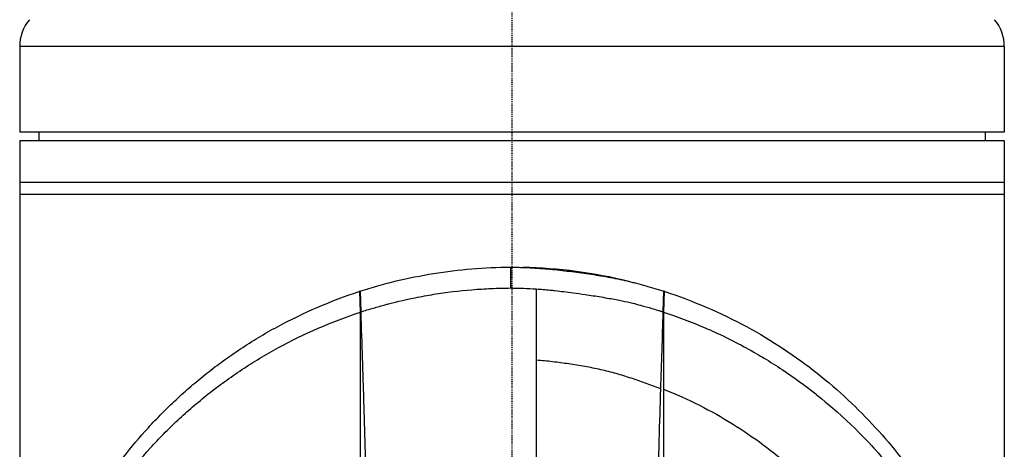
# Model space of a CAD drawing. Header units: millimetres. Extents: x 0 to 5219, y 0 to 2970.
# Tile 114 of 232: x 2734 to 2852, y 1588 to 1639. Entities that reach past the tile are written whole.
import ezdxf

# ---------------------------------------------------------------- set-up
doc = ezdxf.new("R2010")
doc.units = ezdxf.units.MM
doc.header["$LTSCALE"] = 0.2
doc.linetypes.add('CENTER2', pattern=[1.125, 0.75, -0.125, 0.125, -0.125])
doc.layers.add('02_Center Line', color=1, linetype='CENTER2')

# ---------------------------------------------------------------- blocks, each defined once
blk = doc.blocks.new('A$Cfb77f146')
for p, q in [((59, 895.14), (-59, 895.14)), ((-59, 895.14), (-59, 884.9)), ((59, 895.14), (59, 884.9)), ((59, 884.9), (-59, 884.9)), ((-59, 883.9), (59, 883.9)), ((-59, 883.9), (-59, 735.5)), ((-56.7, 884.9), (-56.71, 883.9)), ((56.7, 884.9), (56.71, 883.9)), ((59, 883.9), (59, 735.5)), ((-59, 878.9), (59, 878.9)), ((59, 877.4), (-59, 877.4)), ((-0.18, 868.71), (-0.17, 866.22)), ((-18.21, 865.84), (-18.23, 865.83)), ((-18.15, 863.33), (-18.23, 865.83)), ((-18.21, 865.84), (-18.13, 863.35)), ((18.13, 863.35), (18.2, 865.84)), ((18.22, 865.83), (18.14, 863.33)), ((18.22, 865.83), (18.2, 865.84)), ((18.13, 863.35), (18.14, 863.33)), ((2.91, 857.57), (2.91, 845.29))]:
    blk.add_line(p, q)
for centre, radius, start, end in [((-54, 895.14), 5, 140, 180), ((54, 895.14), 5, 0, 40), ((0, 809.7), 59, 76.2705, 88.7519)]:
    blk.add_arc(centre, radius, start, end)
for start_param, end_param in [(0.352275, 0.352284), (5.9309, 5.930909)]:
    blk.add_ellipse((0, 860.63), major_axis=(3.1, 0), ratio=0.707107, start_param=start_param, end_param=end_param)
for points, knots in [([(-18.21, 865.84), (-17.86, 865.95), (-17.5, 866.07), (-17.15, 866.17), (-16.79, 866.28), (-16.43, 866.38), (-16.07, 866.48), (-15.71, 866.58), (-15.35, 866.68), (-14.98, 866.78), (-14.62, 866.88), (-14.25, 866.97), (-13.89, 867.06), (-12.42, 867.41), (-10.92, 867.71), (-9.41, 867.95), (-7.89, 868.2), (-6.36, 868.39), (-4.82, 868.51), (-3.28, 868.64), (-1.73, 868.71), (-0.18, 868.71)], [-1, -1, -1, -1, -0.9375, -0.9375, -0.9375, -0.875, -0.875, -0.875, -0.8125, -0.8125, -0.8125, -0.75, -0.75, -0.75, -0.5, -0.5, -0.5, -0.25, -0.25, -0.25, 0, 0, 0, 0]), ([(-0.18, 868.71), (0.02, 868.71), (0.22, 868.71), (0.42, 868.71), (0.61, 868.71), (0.81, 868.7), (1.01, 868.69), (1.4, 868.68), (1.8, 868.67), (2.19, 868.65), (2.98, 868.6), (3.76, 868.55), (4.55, 868.47), (5.33, 868.4), (6.11, 868.31), (6.89, 868.22), (7.67, 868.12), (8.44, 868.02), (9.22, 867.91), (9.99, 867.79), (10.76, 867.67), (11.52, 867.53), (12.29, 867.39), (13.05, 867.23), (13.8, 867.06), (13.99, 867.02), (14.17, 866.97), (14.36, 866.93), (14.55, 866.88), (14.73, 866.84), (14.92, 866.79), (15.29, 866.69), (15.66, 866.59), (16.02, 866.49), (16.39, 866.39), (16.76, 866.28), (17.12, 866.17), (17.3, 866.12), (17.48, 866.06), (17.66, 866.01), (17.84, 865.95), (18.02, 865.89), (18.2, 865.84)], [-1, -1, -1, -1, -0.96875, -0.96875, -0.96875, -0.9375, -0.9375, -0.9375, -0.875, -0.875, -0.875, -0.75, -0.75, -0.75, -0.625, -0.625, -0.625, -0.5, -0.5, -0.5, -0.375, -0.375, -0.375, -0.25, -0.25, -0.25, -0.21875, -0.21875, -0.21875, -0.1875, -0.1875, -0.1875, -0.125, -0.125, -0.125, -0.0625, -0.0625, -0.0625, -0.03125, -0.03125, -0.03125, 0, 0, 0, 0]), ([(-18.13, 863.35), (-17.88, 863.43), (-17.64, 863.51), (-17.11, 863.67), (-16.8, 863.76), (-16.15, 863.95), (-15.64, 864.09), (-15.03, 864.26), (-14.96, 864.28), (-14.24, 864.47), (-13.06, 864.76), (-10.87, 865.2), (-10.13, 865.34), (-7.87, 865.7), (-6.34, 865.89), (-4.03, 866.08), (-3.26, 866.12), (-1.72, 866.19), (-0.95, 866.21), (-0.17, 866.22)], [-1.925983, -1.925983, -1.925983, -1.925983, -1.875869, -1.875869, -1.820686, -1.820686, -1.653095, -1.653095, -1.624088, -1.624088, -1.164895, -1.164895, -0.929585, -0.929585, -0.463526, -0.463526, -0.231599, -0.231599, 0, 0, 0, 0]), ([(-0.17, 866.22), (0.17, 866.22), (0.74, 866.21), (1.88, 866.17), (2.4, 866.14), (2.91, 866.11)], [-0.3421384, -0.3421384, -0.3421384, -0.3421384, -0.1542602, -0.1542602, -0.0000058, -0.0000058, -0.0000058, -0.0000058]), ([(-49.17, 842.32), (-47.53, 844.79), (-45.67, 847.19), (-43.58, 849.49), (-43.06, 850.06), (-42.52, 850.63), (-41.96, 851.19), (-41.41, 851.75), (-40.84, 852.3), (-40.26, 852.84), (-39.97, 853.11), (-39.67, 853.38), (-39.37, 853.65), (-39.07, 853.92), (-38.77, 854.19), (-38.46, 854.45), (-38.16, 854.71), (-37.84, 854.97), (-37.53, 855.23), (-37.22, 855.49), (-36.9, 855.75), (-36.58, 856), (-35.93, 856.51), (-35.27, 857.01), (-34.6, 857.5), (-33.92, 857.99), (-33.23, 858.47), (-32.53, 858.93), (-31.82, 859.4), (-31.1, 859.86), (-30.37, 860.3), (-29.63, 860.74), (-28.88, 861.17), (-28.11, 861.58), (-26.58, 862.41), (-24.98, 863.19), (-23.33, 863.9), (-21.68, 864.61), (-19.98, 865.26), (-18.23, 865.83)], [-1, -1, -1, -1, -0.75, -0.75, -0.75, -0.6875, -0.6875, -0.6875, -0.625, -0.625, -0.625, -0.59375, -0.59375, -0.59375, -0.5625, -0.5625, -0.5625, -0.53125, -0.53125, -0.53125, -0.5, -0.5, -0.5, -0.4375, -0.4375, -0.4375, -0.375, -0.375, -0.375, -0.3125, -0.3125, -0.3125, -0.25, -0.25, -0.25, -0.125, -0.125, -0.125, 0, 0, 0, 0]), ([(2.91, 866.11), (3.46, 866.07), (4.01, 866.02), (4.75, 865.95), (4.93, 865.93), (5.86, 865.83), (6.61, 865.74), (7.8, 865.58), (8.28, 865.51), (9.41, 865.35), (10.06, 865.25), (11.02, 865.09), (11.34, 865.03), (11.93, 864.93), (12.21, 864.88), (12.73, 864.78), (12.97, 864.73), (13.64, 864.59), (14.06, 864.5), (14.76, 864.33), (15.09, 864.24), (15.83, 864.03), (16.32, 863.9), (16.97, 863.71), (17.22, 863.64), (17.57, 863.53), (17.72, 863.48), (17.9, 863.42), (18.01, 863.39), (18.13, 863.35)], [0, 0, 0, 0, 0.166671, 0.166671, 0.221871, 0.221871, 0.444489, 0.444489, 0.598255, 0.598255, 0.802929, 0.802929, 0.904924, 0.904924, 0.994423, 0.994423, 1.072733, 1.072733, 1.212093, 1.212093, 1.315259, 1.315259, 1.467472, 1.467472, 1.537706, 1.537706, 1.574978, 1.574978, 1.639288, 1.639288, 1.639288, 1.639288]), ([(2.91, 866.11), (2.91, 864.89), (2.91, 863.67), (2.91, 862.45), (2.91, 861.11), (2.91, 859.77), (2.91, 858.42), (2.91, 858.14), (2.91, 857.86), (2.91, 857.57)], [0.0000047, 0.0000047, 0.0000047, 0.0000047, 0.1757406, 0.1757406, 0.1757406, 0.3694067, 0.3694067, 0.3694067, 0.4102717, 0.4102717, 0.4102717, 0.4102717]), ([(18.22, 865.83), (19.98, 865.26), (21.68, 864.61), (23.33, 863.9), (24.98, 863.19), (26.57, 862.42), (28.11, 861.59), (31.18, 859.93), (34, 858.04), (36.57, 856.01), (39.15, 853.97), (41.48, 851.78), (43.58, 849.49), (45.67, 847.19), (47.53, 844.79), (49.17, 842.32)], [-1, -1, -1, -1, -0.875, -0.875, -0.875, -0.75, -0.75, -0.75, -0.5, -0.5, -0.5, -0.25, -0.25, -0.25, 0, 0, 0, 0]), ([(-48.93, 839.9), (-47.3, 842.36), (-45.45, 844.75), (-43.37, 847.04), (-42.85, 847.61), (-42.31, 848.18), (-41.76, 848.73), (-41.21, 849.29), (-40.64, 849.84), (-40.06, 850.38), (-39.77, 850.65), (-39.48, 850.92), (-39.18, 851.19), (-38.88, 851.45), (-38.58, 851.71), (-38.28, 851.98), (-37.97, 852.24), (-37.66, 852.5), (-37.35, 852.76), (-37.04, 853.02), (-36.72, 853.28), (-36.4, 853.53), (-35.76, 854.04), (-35.1, 854.53), (-34.43, 855.02), (-33.76, 855.5), (-33.08, 855.98), (-32.37, 856.44), (-31.67, 856.91), (-30.96, 857.36), (-30.22, 857.8), (-29.49, 858.24), (-28.74, 858.67), (-27.98, 859.08), (-26.46, 859.91), (-24.87, 860.69), (-23.23, 861.39), (-21.58, 862.1), (-19.89, 862.76), (-18.15, 863.33)], [0, 0, 0, 0, 0.25, 0.25, 0.25, 0.3125, 0.3125, 0.3125, 0.375, 0.375, 0.375, 0.40625, 0.40625, 0.40625, 0.4375, 0.4375, 0.4375, 0.46875, 0.46875, 0.46875, 0.5, 0.5, 0.5, 0.5625, 0.5625, 0.5625, 0.625, 0.625, 0.625, 0.6875, 0.6875, 0.6875, 0.75, 0.75, 0.75, 0.875, 0.875, 0.875, 1, 1, 1, 1]), ([(-18.14, 840.09), (-18.14, 841.01), (-18.14, 841.94), (-18.14, 842.88), (-18.14, 842.93), (-18.14, 842.98), (-18.14, 843.03), (-18.15, 843.93), (-18.15, 844.83), (-18.15, 845.73), (-18.15, 845.82), (-18.15, 845.92), (-18.15, 846.01), (-18.15, 846.89), (-18.15, 847.76), (-18.15, 848.64), (-18.15, 848.76), (-18.15, 848.89), (-18.15, 849.02), (-18.15, 849.88), (-18.15, 850.74), (-18.15, 851.6), (-18.15, 851.74), (-18.15, 851.89), (-18.15, 852.04), (-18.15, 852.89), (-18.15, 853.74), (-18.15, 854.6), (-18.15, 854.63), (-18.15, 854.67), (-18.15, 854.7), (-18.15, 855.68), (-18.15, 856.65), (-18.15, 857.62), (-18.15, 859.53), (-18.15, 861.44), (-18.15, 863.33)], [0, 0, 0, 0, 0.1206948, 0.1206948, 0.1206948, 0.1274688, 0.1274688, 0.1274688, 0.2438816, 0.2438816, 0.2438816, 0.256112, 0.256112, 0.256112, 0.3692231, 0.3692231, 0.3692231, 0.3854414, 0.3854414, 0.3854414, 0.4964218, 0.4964218, 0.4964218, 0.5152549, 0.5152549, 0.5152549, 0.6251524, 0.6251524, 0.6251524, 0.6298026, 0.6298026, 0.6298026, 0.7550606, 0.7550606, 0.7550606, 1, 1, 1, 1]), ([(-18.13, 863.35), (-18.07, 861.39), (-18, 859.52), (-17.94, 857.74), (-17.91, 856.53), (-17.87, 855.35), (-17.83, 854.2), (-17.81, 853.5), (-17.79, 852.82), (-17.77, 852.15), (-17.71, 850.21), (-17.66, 848.35), (-17.61, 846.56), (-17.59, 845.65), (-17.57, 844.72), (-17.54, 843.78), (-17.53, 843.32), (-17.52, 842.86), (-17.5, 842.39), (-17.49, 841.93), (-17.47, 841.57), (-17.47, 841.28), (-17.46, 841.18), (-17.46, 841.08), (-17.46, 841)], [0, 0, 0, 0, 0.25, 0.25, 0.25, 0.4058701, 0.4058701, 0.4058701, 0.5, 0.5, 0.5, 0.75, 0.75, 0.75, 0.875, 0.875, 0.875, 0.9375, 0.9375, 0.9375, 0.9829974, 0.9829974, 0.9829974, 0.9999998, 0.9999998, 0.9999998, 0.9999998]), ([(17.83, 854.13), (17.88, 855.66), (17.93, 857.19), (18.03, 860.27), (18.08, 861.81), (18.13, 863.35)], [0.0000004, 0.0000004, 0.0000004, 0.0000004, 0.4665484, 0.4665484, 0.9319989, 0.9319989, 0.9319989, 0.9319989]), ([(18.14, 863.33), (19.75, 862.81), (21.45, 862.17), (23.23, 861.41), (23.85, 861.14), (24.67, 860.77), (25.65, 860.3), (26.87, 859.7), (27.63, 859.29), (27.98, 859.1), (28.95, 858.57), (29.69, 858.13), (30.22, 857.81), (30.95, 857.37), (31.67, 856.92), (32.37, 856.45), (33.78, 855.52), (35.12, 854.55), (36.4, 853.53), (36.44, 853.5), (36.45, 853.49), (36.47, 853.47), (37.27, 852.84), (38.51, 851.83), (40.06, 850.38), (41.57, 848.98), (42.63, 847.84), (43.36, 847.04), (43.4, 847), (43.46, 846.93), (43.51, 846.87), (45.41, 844.78), (47.23, 842.45), (48.93, 839.9)], [-1, -1, -1, -1, -0.875, -0.875, -0.875, -0.8125, -0.8125, -0.8125, -0.75, -0.75, -0.75, -0.6875, -0.6875, -0.6875, -0.625, -0.625, -0.625, -0.5000062, -0.5000062, -0.5000062, -0.4961503, -0.4961503, -0.4961503, -0.375, -0.375, -0.375, -0.2500563, -0.2500563, -0.2500563, -0.243637, -0.243637, -0.243637, 0, 0, 0, 0]), ([(17.83, 854.13), (16.68, 854.6), (15.51, 855.02), (13.71, 855.6), (13.11, 855.79), (12.19, 856.05), (11.88, 856.13), (11.26, 856.29), (10.95, 856.36), (10.01, 856.57), (9.38, 856.7), (8.1, 856.92), (7.46, 857.03), (6.17, 857.22), (5.52, 857.3), (4.22, 857.46), (3.57, 857.52), (2.91, 857.57)], [0, 0, 0, 0, 0.25, 0.25, 0.375, 0.375, 0.4375, 0.4375, 0.5, 0.5, 0.625, 0.625, 0.75, 0.75, 0.875, 0.875, 1, 1, 1, 1]), ([(17.49, 842.08), (17.52, 843.07), (17.55, 844.06), (17.6, 846.03), (17.62, 847.02), (17.71, 850.05), (17.77, 852.09), (17.83, 854.13)], [0.000002, 0.000002, 0.000002, 0.000002, 0.303764, 0.303764, 0.607969, 0.607969, 1.235162, 1.235162, 1.235162, 1.235162]), ([(18.14, 854.1), (19.64, 853.52), (21.07, 852.87), (23.84, 851.48), (25.17, 850.73), (27.71, 849.15), (28.93, 848.32), (31.26, 846.59), (32.37, 845.69), (35.16, 843.24), (36.75, 841.65), (38.22, 839.99)], [0, 0, 0, 0, 0.125, 0.125, 0.25, 0.25, 0.375, 0.375, 0.5, 0.5, 0.703909, 0.703909, 0.703909, 0.703909]), ([(18.14, 854.1), (18.14, 851.66), (18.14, 849.27), (18.14, 846.94), (18.14, 844.61), (18.14, 842.33), (18.14, 840.09)], [0.3954379, 0.3954379, 0.3954379, 0.3954379, 0.6978194, 0.6978194, 0.6978194, 0.9999999, 0.9999999, 0.9999999, 0.9999999])]:
    blk.add_open_spline(points, degree=3, knots=knots)
for points in [[(-18.15, 863.33), (-18.14, 863.34), (-18.14, 863.34), (-18.13, 863.35)], [(18.14, 863.33), (18.14, 860.25), (18.14, 857.17), (18.14, 854.1)]]:
    blk.add_open_spline(points, degree=3)
at = {"layer": '02_Center Line'}
blk.add_line((0, 1565), (0, -20), dxfattribs=at)

msp = doc.modelspace()

# ---------------------------------------------------------------- block references
msp.add_blockref('A$Cfb77f146', (2793.105, 740.896))

doc.saveas('drawing.dxf')
